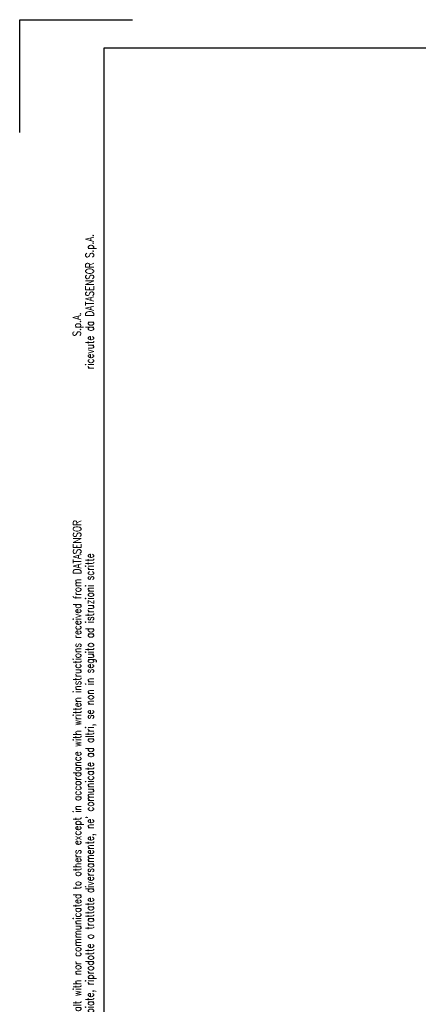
# Model space of a CAD drawing. Extents: x 1082 to 1292, y 1128 to 1425.
# Tile 2 of 8: x 1082 to 1153, y 1251 to 1425. Entities that reach past the tile are written whole.
import ezdxf

# ---------------------------------------------------------------- set-up
doc = ezdxf.new("R2010")
doc.units = 0
doc.header["$MEASUREMENT"] = 0
doc.layers.get('0').update_dxf_attribs({"linetype": 'CONTINUOUS'})
doc.styles.add('ROMANS', font='ROMANS')

# ---------------------------------------------------------------- blocks, each defined once
blk = doc.blocks.new('A4M')
at = {"color": 7, "linetype": 'Continuous'}
for p, q in [((125.82, 288.91), (145.82, 288.91)), ((125.82, 268.91), (125.82, 288.91)), ((140.82, 283.91), (330.82, 283.91)), ((140.82, -3.09), (140.82, 283.91))]:
    blk.add_line(p, q, dxfattribs=at)
at = {"color": 7, "linetype": 'Continuous', "style": 'ROMANS', "width": 0.8}
for s, height, p in [('ricevute da DATASENSOR S.p.A.', 1.4231, (138.95, 226.87)), ('S.p.A.', 1.423, (136.68, 232.72)), ('This document, technical information and specification contained herein are proprietary and must not be used, copied, reproduced, or otherwise dealt with nor communicated to others except in accordance with written instructions received from DATASENSOR', 1.42311, (136.71, -3.11)), ("Questo documento, le informazioni tecniche e le specifiche in esso contenute sono da considerarsi confidenziali e non devono essere utilizzate, copiate, riprodotte o trattate diversamente, ne' comunicate ad altri, se non in seguito ad istruzioni scritte", 1.42311, (138.95, -3.11))]:
    blk.add_text(s, height=height, rotation=90, dxfattribs=at).set_placement(p)

msp = doc.modelspace()

# ---------------------------------------------------------------- block references
at = {"color": 0, "linetype": 'ByBlock'}
msp.add_blockref('A4M', (956.58, 1136.37), dxfattribs=at)

doc.saveas('drawing.dxf')
